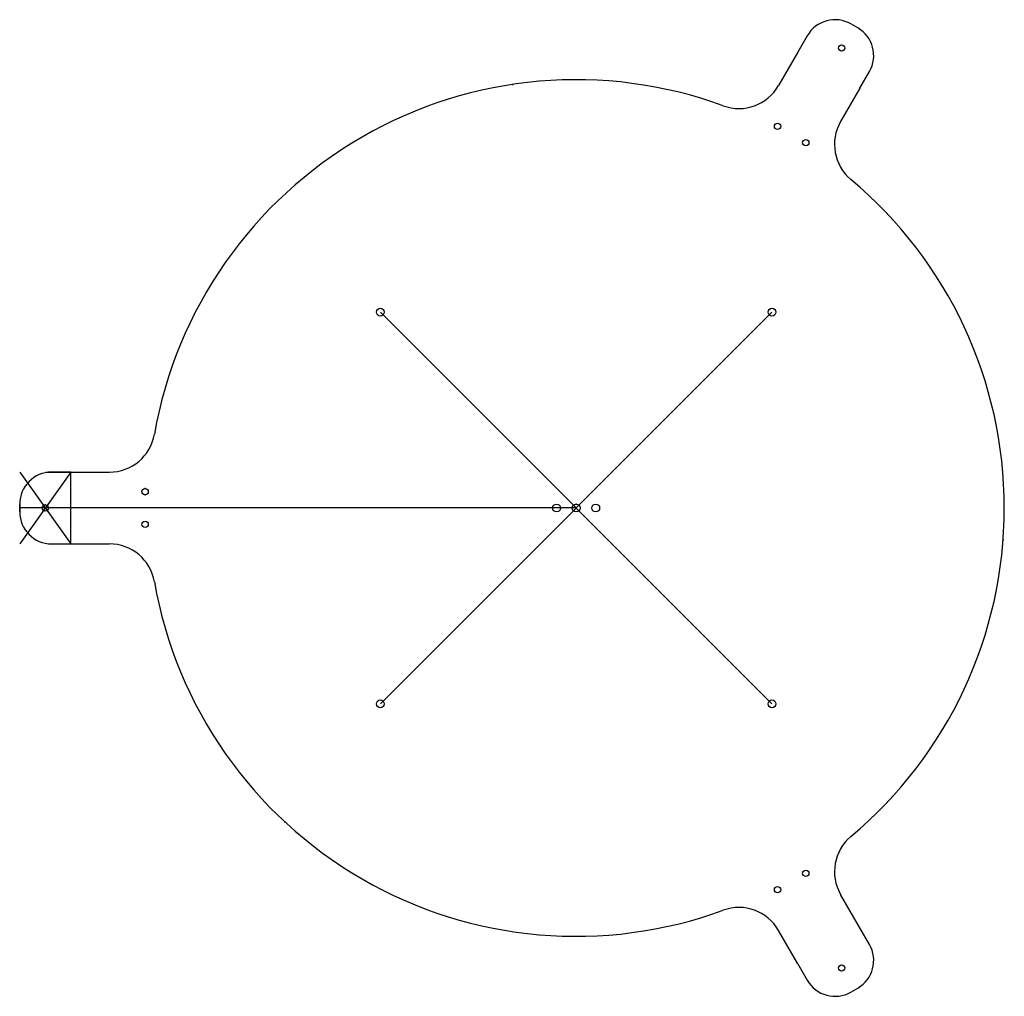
# Model space of a CAD drawing. Header units: millimetres. Extents: x -427 to 327, y -374 to 374.
import ezdxf

# ---------------------------------------------------------------- set-up
doc = ezdxf.new("R2010")
doc.units = ezdxf.units.MM
doc.header["$MEASUREMENT"] = 0
doc.layers.add('Grundplatte_DIY_RuppiLab3D v5_0', color=7, linetype='Continuous')
doc.layers.add('Grundplatte_DIY_RuppiLab3D v5_1', color=7, linetype='Continuous')

msp = doc.modelspace()

# ---------------------------------------------------------------- linework, layer by layer
at = {"layer": 'Grundplatte_DIY_RuppiLab3D v5_0'}
for p, q in [((214.93, 367.65), (209.74, 370.65)), ((176.27, 361.69), (168.96, 349.02)), ((168.96, 349.02), (154.18, 323.42)), ((216.59, 321.52), (223.9, 334.19)), ((216.59, 321.52), (201.81, 295.92)), ((149.21, -150), (-150.79, 150)), ((-150.79, -150), (149.21, 150)), ((-387.93, 27.5), (-402.56, 27.5)), ((-387.93, 27.5), (-358.37, 27.5)), ((-427.08, -2.87), (-427.03, 3.23)), ((-427.06, 3), (-427.06, -3)), ((-402.56, -27.5), (-387.93, -27.5)), ((-387.93, -27.5), (-358.37, -27.5)), ((216.59, -321.52), (201.81, -295.92)), ((168.96, -349.02), (154.18, -323.42)), ((223.9, -334.19), (216.59, -321.52)), ((168.96, -349.02), (176.27, -361.69)), ((209.74, -370.65), (214.93, -367.65))]:
    msp.add_line(p, q, dxfattribs=at)
for centre, radius in [((202.56, 352.21), 2.42), ((153.48, 292.21), 2.42), ((175.13, 279.71), 2.42), ((-150.79, 150), 3), ((149.21, 150), 3), ((-330.99, 12.5), 2.42), ((-407.49, 0), 2.42), ((-15.79, 0), 3), ((-0.79, 0), 3), ((14.21, 0), 3), ((-330.99, -12.5), 2.42), ((-150.79, -150), 3), ((149.21, -150), 3), ((175.13, -279.71), 2.42), ((153.48, -292.21), 2.42), ((202.56, -352.21), 2.42)]:
    msp.add_circle(centre, radius, dxfattribs=at)
for centre, radius, start, end in [((197.49, 349.44), 24.5, 60, 150), ((202.68, 346.44), 24.5, 330, 60), ((-0.79, 0), 328, 69.91436, 170.08564), ((123.87, 340.92), 35, 249.91436, 330), ((232.12, 278.42), 35, 150, 230.08564), ((-0.79, 0), 328, 309.91436, 50.08564), ((-358.37, 62.5), 35, 270, 350.08564), ((-402.56, 3), 24.5, 90, 180), ((-402.56, -3), 24.5, 180, 270), ((-358.37, -62.5), 35, 9.91436, 90), ((-0.79, 0), 328, 189.91436, 290.08564), ((232.12, -278.42), 35, 129.91436, 210), ((123.87, -340.92), 35, 30, 110.08564), ((202.68, -346.44), 24.5, 300, 30), ((197.49, -349.44), 24.5, 210, 300)]:
    msp.add_arc(centre, radius, start, end, dxfattribs=at)
for p in [(-49.47, 324.37), (-333.42, 12.5), (-330.99, 14.92), (-330.99, 10.07), (-407.49, 2.42), (-0.79, 3), (-409.92, 0), (-407.49, 0), (-0.79, 0), (326.29, -24.55), (-223.98, -240.36)]:
    msp.add_point(p, dxfattribs=at)
at = {"layer": 'Grundplatte_DIY_RuppiLab3D v5_1'}
for p, q in [((-387.93, 27.5), (-427.06, -27.5)), ((-427.06, 27.5), (-387.93, -27.5)), ((-406.99, 27.5), (-358.37, 27.5)), ((-387.93, -27.5), (-387.93, 27.5)), ((-0.79, 0), (-427.06, 0))]:
    msp.add_line(p, q, dxfattribs=at)

doc.saveas('drawing.dxf')
